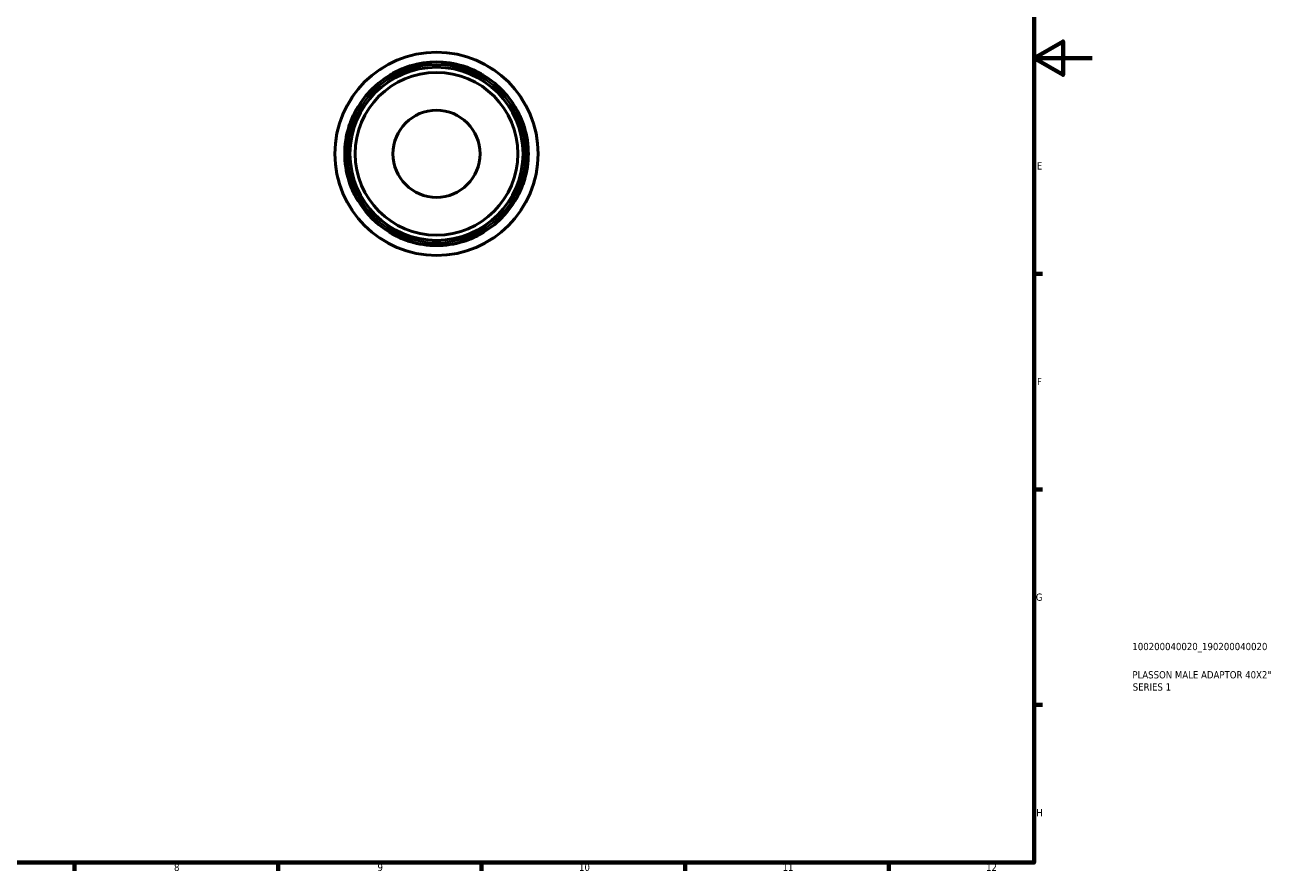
# Model space of a CAD drawing. Header units: millimetres. Extents: x 0 to 905, y 0 to 594.
# Tile 4 of 5: x 474 to 905, y 17 to 308. Entities that reach past the tile are written whole.
import ezdxf

# ---------------------------------------------------------------- set-up
doc = ezdxf.new("R2010")
doc.units = ezdxf.units.MM
for name, color, linetype, lineweight in [('Border (ISO)', 7, 'Continuous', 70), ('Title (ISO)', 7, 'Continuous', 50), ('Visible (ISO)', 7, 'Continuous', 50), ('Visible Narrow (ISO)', 7, 'Continuous', 35)]:
    doc.layers.add(name, color=color, linetype=linetype, lineweight=lineweight)
doc.styles.add('Note Text (ISO)', font='tahoma.ttf')

# ---------------------------------------------------------------- blocks, each defined once
blk = doc.blocks.new('Borders Default Border')
at = {"layer": 'Border (ISO)'}
for p, q in [((821, 222.75), (823.9, 222.75)), ((821, 148.5), (823.9, 148.5)), ((821, 74.25), (823.9, 74.25)), ((490.58, 20), (490.58, 17.1)), ((560.67, 20), (560.67, 17.1)), ((630.75, 20), (630.75, 17.1)), ((700.83, 20), (700.83, 17.1)), ((770.92, 20), (770.92, 17.1))]:
    blk.add_line(p, q, dxfattribs=at)
at = {"layer": 'Border (ISO)', "flags": 128}
for points in [[(20, 20), (20, 574), (821, 574), (821, 20), (20, 20)], [(841, 297), (821, 297), (831, 302.77), (831, 291.23), (821, 297)]]:
    blk.add_lwpolyline(points, dxfattribs=at)
at = {"layer": 'Border (ISO)', "color": 232, "true_color": 0xca0064, "char_height": 2.5, "attachment_point": 7, "style": 'Note Text (ISO)'}
for s, insert in [('E', (821.94, 258.63)), ('F', (822, 184.38)), ('G', (821.61, 110.08)), ('H', (821.74, 35.88)), ('8', (524.81, 17.04)), ('9', (594.88, 17.05)), ('10', (664.29, 17.05)), ('11', (734.37, 17.1)), ('12', (804.46, 17.1))]:
    blk.add_mtext(s, dxfattribs=dict(at, insert=insert))
blk = doc.blocks.new('Title Blocks ISO')
at = {"layer": 'Title (ISO)', "color": 232, "true_color": 0xca0064, "style": 'Note Text (ISO)'}
for tag, p in [('PART_NUMBER_001', (33.84, 73.13)), ('DESCRIPTION_001', (33.84, 63.4)), ('DESCRIPTION_002', (33.96, 59.19))]:
    blk.add_attdef(tag, p, '', height=2.5, dxfattribs=at)

msp = doc.modelspace()

# ---------------------------------------------------------------- linework, layer by layer
at = {"layer": 'Visible (ISO)'}
for radius in [35, 31.5, 29.807, 28.019, 15]:
    msp.add_circle((615.211, 264.055), radius, dxfattribs=at)
for start, end in [(73.08417, 106.91583), (163.08417, 196.91583), (343.08417, 16.91583), (253.08417, 286.91583)]:
    msp.add_arc((615.211, 264.055), 31.619, start, end, dxfattribs=at)
for points, knots in [([(599.06, 291.099), (599.002, 291.065), (598.996, 291.063), (599.086, 291.123), (599.182, 291.185), (599.594, 291.443), (600.021, 291.703), (601.178, 292.341), (601.934, 292.728), (603.483, 293.415), (604.245, 293.717), (605.36, 294.101), (605.685, 294.207), (606.011, 294.306)], [-1.3581463, -1.3581463, -1.3581463, -1.3581463, -1.2102832, -1.2102832, -1.0618368, -1.0618368, -0.7849954, -0.7849954, -0.4762677, -0.4762677, -0.222167, -0.222167, -0.119469, -0.119469, -0.119469, -0.119469]), ([(624.411, 294.306), (624.5, 294.279), (624.588, 294.252), (625.189, 294.063), (625.694, 293.887), (626.987, 293.398), (627.742, 293.069), (629.177, 292.381), (629.834, 292.023), (630.762, 291.486), (631.075, 291.29), (631.416, 291.072), (631.455, 291.044), (631.363, 291.099)], [-1.2360199, -1.2360199, -1.2360199, -1.2360199, -1.2084648, -1.2084648, -1.0473432, -1.0473432, -0.7829438, -0.7829438, -0.4847924, -0.4847924, -0.2352851, -0.2352851, 0, 0, 0, 0]), ([(584.961, 273.255), (584.988, 273.343), (585.015, 273.431), (585.204, 274.033), (585.38, 274.538), (585.869, 275.831), (586.197, 276.586), (586.886, 278.021), (587.244, 278.678), (587.781, 279.606), (587.976, 279.919), (588.194, 280.26), (588.222, 280.299), (588.167, 280.206)], [-1.2360481, -1.2360481, -1.2360481, -1.2360481, -1.2084802, -1.2084802, -1.0473426, -1.0473426, -0.7829317, -0.7829317, -0.4847887, -0.4847887, -0.235286, -0.235286, -0.000028, -0.000028, -0.000028, -0.000028]), ([(642.256, 280.206), (642.221, 280.264), (642.219, 280.271), (642.279, 280.181), (642.342, 280.084), (642.599, 279.673), (642.859, 279.245), (643.498, 278.088), (643.884, 277.333), (644.571, 275.784), (644.874, 275.022), (645.258, 273.907), (645.363, 273.582), (645.462, 273.255)], [-1.3581466, -1.3581466, -1.3581466, -1.3581466, -1.2103053, -1.2103053, -1.0618535, -1.0618535, -0.7850152, -0.7850152, -0.4762844, -0.4762844, -0.222175, -0.222175, -0.1194691, -0.1194691, -0.1194691, -0.1194691]), ([(588.167, 247.904), (588.202, 247.846), (588.204, 247.84), (588.144, 247.93), (588.081, 248.026), (587.824, 248.438), (587.564, 248.865), (586.925, 250.022), (586.539, 250.778), (585.852, 252.327), (585.549, 253.089), (585.165, 254.204), (585.06, 254.529), (584.961, 254.855)], [-1.3581466, -1.3581466, -1.3581466, -1.3581466, -1.2103053, -1.2103053, -1.0618535, -1.0618535, -0.7850152, -0.7850152, -0.4762844, -0.4762844, -0.222175, -0.222175, -0.1194691, -0.1194691, -0.1194691, -0.1194691]), ([(645.462, 254.855), (645.435, 254.767), (645.408, 254.679), (645.219, 254.078), (645.043, 253.572), (644.554, 252.28), (644.226, 251.524), (643.537, 250.09), (643.179, 249.433), (642.642, 248.505), (642.447, 248.192), (642.229, 247.85), (642.201, 247.812), (642.256, 247.904)], [-1.2360481, -1.2360481, -1.2360481, -1.2360481, -1.2084802, -1.2084802, -1.0473426, -1.0473426, -0.7829317, -0.7829317, -0.4847887, -0.4847887, -0.235286, -0.235286, -0.000028, -0.000028, -0.000028, -0.000028]), ([(606.011, 233.804), (605.923, 233.831), (605.835, 233.859), (605.234, 234.048), (604.728, 234.223), (603.436, 234.712), (602.681, 235.041), (601.246, 235.729), (600.589, 236.087), (599.661, 236.624), (599.348, 236.82), (599.007, 237.038), (598.968, 237.066), (599.06, 237.011)], [-1.2360481, -1.2360481, -1.2360481, -1.2360481, -1.2084802, -1.2084802, -1.0473426, -1.0473426, -0.7829317, -0.7829317, -0.4847887, -0.4847887, -0.235286, -0.235286, -0.000028, -0.000028, -0.000028, -0.000028]), ([(631.363, 237.011), (631.42, 237.046), (631.427, 237.048), (631.337, 236.988), (631.241, 236.925), (630.829, 236.667), (630.402, 236.408), (629.245, 235.769), (628.489, 235.383), (626.94, 234.696), (626.178, 234.393), (625.063, 234.009), (624.738, 233.904), (624.411, 233.804)], [-1.3581466, -1.3581466, -1.3581466, -1.3581466, -1.2103053, -1.2103053, -1.0618535, -1.0618535, -0.7850152, -0.7850152, -0.4762844, -0.4762844, -0.222175, -0.222175, -0.1194691, -0.1194691, -0.1194691, -0.1194691])]:
    msp.add_open_spline(points, degree=3, knots=knots, dxfattribs=at)
at = {"layer": 'Visible Narrow (ISO)'}
for p, q in [((606.011, 294.188), (606.011, 294.3)), ((624.411, 294.3), (624.411, 294.188)), ((584.967, 273.255), (585.079, 273.255)), ((645.344, 273.255), (645.456, 273.255)), ((585.079, 254.855), (584.967, 254.855)), ((645.456, 254.855), (645.344, 254.855)), ((606.011, 233.811), (606.011, 233.922)), ((624.411, 233.922), (624.411, 233.811))]:
    msp.add_line(p, q, dxfattribs=at)
for radius in [34.907, 30.654]:
    msp.add_circle((615.211, 264.055), radius, dxfattribs=at)

# ---------------------------------------------------------------- block references
msp.add_blockref('Borders Default Border', (0, 0))
msp.add_blockref('Title Blocks ISO', (821, 20)).add_auto_attribs({'PART_NUMBER_001': '100200040020_190200040020', 'DESCRIPTION_001': 'PLASSON MALE ADAPTOR 40X2"', 'DESCRIPTION_002': 'SERIES 1'})

doc.saveas('drawing.dxf')
